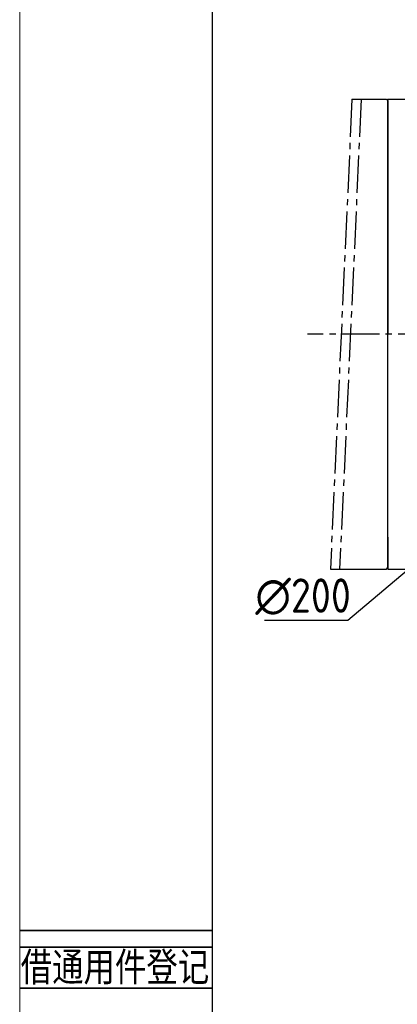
# Model space of a CAD drawing. Header units: millimetres. Extents: x 8126 to 9163, y -551 to 182.
# Tile 2 of 16: x 8126 to 8247, y -293 to 22. Entities that reach past the tile are written whole.
import ezdxf
from ezdxf.enums import TextEntityAlignment as Align

# ---------------------------------------------------------------- set-up
doc = ezdxf.new("R2010")
doc.units = ezdxf.units.MM
doc.linetypes.add('点画线', pattern=[18, 12, -2, 2, -2])
for name, color, linetype, lineweight in [('2细线层', 4, 'Continuous', 35), ('6文字层', 3, 'Continuous', 35), ('图框_外框线', 7, 'Continuous', 18)]:
    doc.layers.add(name, color=color, linetype=linetype, lineweight=lineweight)
doc.layers.add('7中心线层', color=7, linetype='点画线')
doc.layers.add('标注线', color=7, linetype='Continuous')
doc.styles.add('宋体', font='txt', dxfattribs={"width": 0.8})
doc.styles.add('工程字', font='gbenor.shx', dxfattribs={"bigfont": 'gbcbig.shx'})
doc.dimstyles.new('ISO-25-1', dxfattribs={"dimtxt": 11, "dimasz": 5, "dimexe": 1.25, "dimexo": 1, "dimgap": 2, "dimtad": 1, "dimtoh": 1, "dimtxsty": '工程字', "dimcen": 2, "dimadec": 0, "dimazin": 0, "dimtfac": 1, "dimtmove": 0, "dimatfit": 3, "dimfxl": 1, "dimarcsym": 0})

# ---------------------------------------------------------------- blocks, each defined once
blk = doc.blocks.new('*D33')
at = {"layer": '6文字层', "color": 0, "lineweight": -2}
for p, q in [((8338.28, -78.62), (8342.28, -78.62)), ((8340.28, -80.62), (8340.28, -76.62)), ((8231.44, -170.24), (8259.95, -146.24)), ((8204.69, -170.24), (8231.44, -170.24))]:
    blk.add_line(p, q, dxfattribs=at)
at = {"layer": '6文字层', "color": 0}
blk.add_solid([(8260.49, -146.88), (8259.41, -145.6), (8263.78, -143.02)], dxfattribs=at)
at = {"layer": 'Defpoints', "color": 0}
for p in [(8416.78, -14.22), (8263.78, -143.02)]:
    blk.add_point(p, dxfattribs=at)
at = {"layer": '6文字层', "color": 0, "insert": (8217.07, -162.74), "char_height": 11, "attachment_point": 5, "style": '工程字'}
blk.add_mtext('∅200', dxfattribs=at)

msp = doc.modelspace()

# ---------------------------------------------------------------- linework, layer by layer
at = {"layer": '2细线层'}
for p, q in [((8126.1574, -269.7028), (8187.9437, -269.7028)), ((8126.1574, -274.9811), (8187.9437, -274.9811)), ((8126.1574, -288.1768), (8187.9437, -288.1768))]:
    msp.add_line(p, q, dxfattribs=at)
at = {"layer": '7中心线层'}
for p, q in [((8232.7341, -3.3705), (8225.816, -153.8732)), ((8235.6996, -3.3705), (8228.7814, -153.8732)), ((8439.5272, -78.6215), (8218.5056, -78.6215))]:
    msp.add_line(p, q, dxfattribs=at)
at = {"layer": '图框_外框线', "color": 3}
msp.add_lwpolyline([(8126.2132, -551.2404), (9163.2858, -551.2404), (9163.2858, 182.118), (8126.2132, 182.118)], close=True, dxfattribs=at)
at = {"layer": '图框_外框线', "color": 3, "lineweight": 25}
msp.add_lwpolyline([(8187.9437, -538.8943), (9150.9397, -538.8943), (9150.9397, 169.7719), (8187.9437, 169.7719)], close=True, dxfattribs=at)
at = {"layer": '标注线'}
for p, q in [((8232.7341, -3.3705), (8243.7788, -3.3705)), ((8243.7788, -3.3705), (8244.2788, -3.8705)), ((8244.2788, -78.6215), (8244.2788, -3.3718)), ((8244.2788, -3.3718), (8253.3169, -3.3718)), ((8244.2788, -3.8705), (8244.2788, -78.6215)), ((8244.2788, -153.3732), (8244.2788, -78.6215)), ((8244.2788, -143.6218), (8244.2788, -153.8718)), ((8225.816, -153.8732), (8243.7788, -153.8732)), ((8243.7788, -153.8732), (8244.2788, -153.3732)), ((8244.2788, -153.8718), (8253.3174, -153.8718))]:
    msp.add_line(p, q, dxfattribs=at)

# ---------------------------------------------------------------- texts
at = {"layer": '6文字层', "color": 3, "style": '宋体', "width": 0.8}
msp.add_text('借通用件登记', height=9.23696, dxfattribs=at).set_placement((8156.7155, -281.229), align=Align.MIDDLE)

# ---------------------------------------------------------------- dimensions: what is measured, and where the dimension line sits
at = {"layer": '6文字层'}
dim = msp.add_diameter_dim_2p(p1=(8416.7825, -14.2221), p2=(8263.7764, -143.0209), dimstyle='ISO-25-1', override={"dimtxsty": '工程字', "dimse2": 1, "dimsd2": 1, "dimtofl": 0, "dimatfit": 0}, dxfattribs=at)
dim.commit()
dim.dimension.update_dxf_attribs({"geometry": '*D33', "text_midpoint": (8217.0656, -170.2378), "dimtype": 163})

doc.saveas('drawing.dxf')
